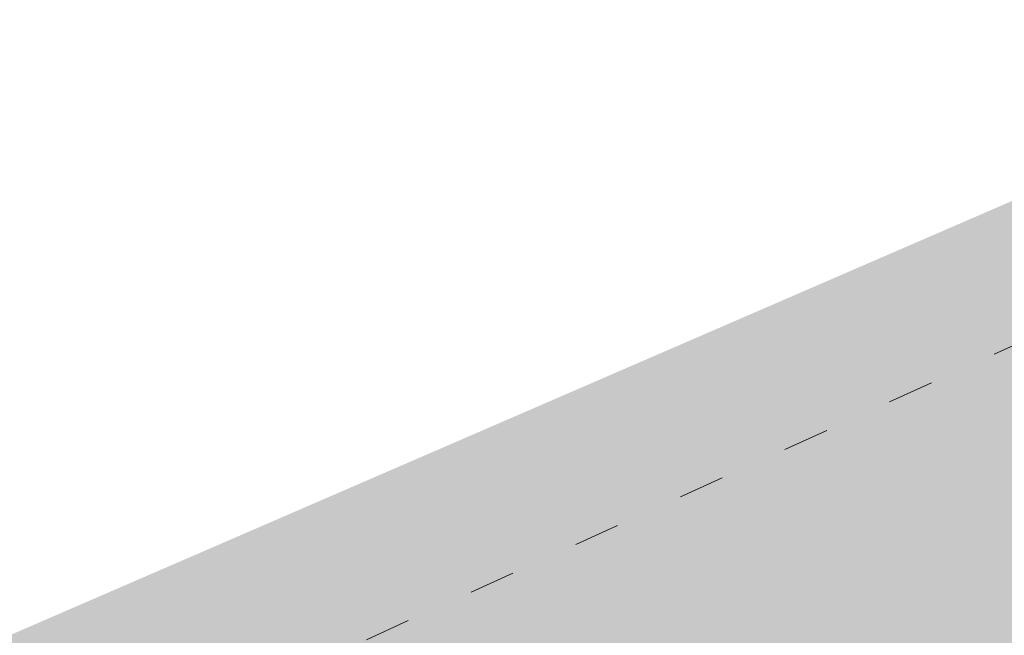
# Model space of a CAD drawing. Header units: millimetres. Extents: x 3267 to 3416, y 1494 to 1704.
# Tile 248 of 256: x 3332.82 to 3335.39, y 1647.32 to 1648.92. Entities that reach past the tile are written whole.
import ezdxf

# ---------------------------------------------------------------- set-up
doc = ezdxf.new("R2010")
doc.units = ezdxf.units.MM
doc.linetypes.add('ACAD_ISO03W100', pattern=[30, 12, -18])
doc.layers.get('0').update_dxf_attribs({"lineweight": 5})
doc.layers.add('1_strefa', color=7, linetype='ACAD_ISO03W100', lineweight=13)
doc.layers.add('1_trawa', color=94, linetype='Continuous', lineweight=13)
picture_1 = doc.add_image_def('image1.jpg', size_in_pixel=(9921, 7015))

msp = doc.modelspace()

# ---------------------------------------------------------------- hatches: boundary and pattern name
at = {"layer": '1_trawa'}
h = msp.add_hatch(dxfattribs=at)
h.set_pattern_fill('GRASS', color=256, scale=0.02)
h.paths.add_polyline_path([(3334.497, 1628.9652), (3339.0975, 1619.4213), (3348.9953, 1624.3562), (3346.994, 1628.7124), (3349.3865, 1629.9737), (3347.1512, 1634.4877)])
h.paths.add_polyline_path([(3321.0102, 1612.4815), (3332.9325, 1618.2285), (3329.2955, 1625.7736), (3317.3732, 1620.0266)])
h.paths.add_polyline_path([(3364.3966, 1640.3923), (3362.9801, 1643.7026), (3354.9045, 1640.1453), (3358.8282, 1631.2377), (3364.4592, 1633.7181), (3363.2067, 1636.6064), (3362.064, 1639.3526)])
h.paths.add_polyline_path([(3329.5269, 1638.0159), (3330.259, 1638.3334), (3326.1318, 1647.8675), (3310.174, 1640.9595), (3309.0511, 1640.4276), (3314.9073, 1627.2944), (3331.8101, 1634.8316), (3331.4478, 1635.579), (3330.2543, 1638.3314), (3329.5269, 1638.0159), (3330.7204, 1635.2636), (3323.8395, 1632.2798), (3322.6459, 1635.0686)])
h.paths.add_polyline_path([(3333.9168, 1643.3717), (3332.2997, 1647.1008), (3342.8733, 1651.6858), (3346.6663, 1648.736), (3348.1226, 1645.1719), (3343.0771, 1642.984), (3341.0397, 1642.0803), (3340.2172, 1643.9238), (3338.841, 1643.327), (3338.0453, 1645.162)])

# ---------------------------------------------------------------- linework, layer by layer
at = {"layer": '1_strefa', "color": 0, "ltscale": 0.01}
msp.add_lwpolyline([(3338.2354, 1648.2574), (3338.4019, 1647.8917, -0.414214), (3337.9059, 1646.5673), (3334.4496, 1644.9943, -0.414214), (3333.1252, 1645.4903), (3332.9588, 1645.8561, -0.414214), (3333.4547, 1647.1805), (3336.911, 1648.7534, -0.414214)], format="xyb", close=True, dxfattribs=at)

# ---------------------------------------------------------------- pictures from other files: only their frames are drawn
image = msp.add_image(picture_1, insert=(3267.0464, 1704.245), size_in_units=(210.4454, 148.803), rotation=-90, dxfattribs=dict(fade=42))
image.dxf.flags = 7

doc.saveas('drawing.dxf')
